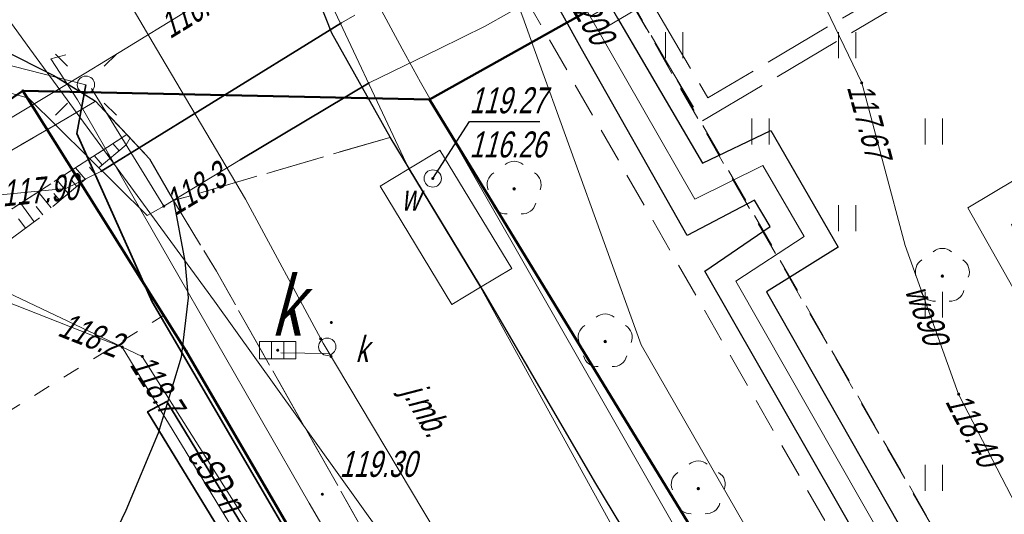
# Model space of a CAD drawing. Extents: x 7463256 to 7464485, y 5957341 to 5958260.
# Tile 194 of 256: x 7464043 to 7464071, y 5957816 to 5957830. Entities that reach past the tile are written whole.
import ezdxf
from ezdxf.enums import TextEntityAlignment as Align

# ---------------------------------------------------------------- set-up
doc = ezdxf.new("R2010")
doc.units = 0
doc.header["$MEASUREMENT"] = 0
for name, pattern in [('1.5_0.5', [2, 1.5, -0.5]), ('218-500', [1, 0.5, -0.5]), ('l219_500', [0]), ('mz1.0_0.5', [1.5, 1, -0.5]), ('mz1.25_0.5', [1.75, 1.25, -0.5]), ('mz2.0_0.5', [2.5, 2, -0.5])]:
    doc.linetypes.add(name, pattern=pattern)
doc.layers.get('0').update_dxf_attribs({"color": 2, "linetype": 'CONTINUOUS', "lineweight": 5})
for name, color, linetype in [('000 Inne (niezydentyfikowane)', 7, 'CONTINUOUS'), ('203-Punkt załamania granicy działki nie stabilizowany', 7, 'CONTINUOUS'), ('218-Granica użytku', 7, 'CONTINUOUS'), ('219-Linia granicy', 7, 'CONTINUOUS'), ('chodnik (powierzchnia)', 7, 'CONTINUOUS'), ('drzewo liściaste (punkt)', 7, 'CONTINUOUS'), ('jezdnia (powierzchnia)', 7, 'CONTINUOUS'), ('jezdnia (powierzchnia)-Atr17', 7, 'CONTINUOUS'), ('kanał ciepłowniczy (linia)', 7, 'CONTINUOUS'), ('komora podziemna - przewód wodociągowy (powierzchnia)', 7, 'CONTINUOUS'), ('kratka ściekowa (punkt)', 7, 'CONTINUOUS'), ('kratka ściekowa (punkt)-Atr17', 7, 'CONTINUOUS'), ('krawężnik (linia)', 7, 'CONTINUOUS'), ('latarnia na słupie lub maszcie (punkt)', 7, 'CONTINUOUS'), ('przewód ciepłowniczy (linia)', 7, 'CONTINUOUS'), ('przewód ciepłowniczy (linia)-Atr1', 7, 'CONTINUOUS'), ('przewód ciepłowniczy - projektowany lub w budowie (linia) - ob. projektowany', 7, 'CONTINUOUS'), ('przewód elektroenergetyczny (linia)', 7, 'CONTINUOUS'), ('przewód elektroenergetyczny (linia)-Atr1', 7, 'CONTINUOUS'), ('przewód gazowy (linia)', 7, 'CONTINUOUS'), ('przewód kanalizacyjny (linia)', 7, 'CONTINUOUS'), ('przewód wodociągowy (linia)', 7, 'CONTINUOUS'), ('przewód wodociągowy (linia)-Atr1', 7, 'CONTINUOUS'), ('punkt o określonej wysokości (sieć elektroenergetyczna)', 7, 'CONTINUOUS'), ('punkt o określonej wysokości (sieć elektroenergetyczna)-Atr2', 7, 'CONTINUOUS'), ('punkt o określonej wysokości (sieć gazowa)-Atr2', 7, 'CONTINUOUS'), ('punkt o określonej wysokości (sieć kanalizacyjna)', 7, 'CONTINUOUS'), ('punkt o określonej wysokości (sieć wodociągowa)', 7, 'CONTINUOUS'), ('punkt o określonej wysokości (sieć wodociągowa)-Atr2', 7, 'CONTINUOUS'), ('punkt o określonej wysokości (sieć wodociągowa)-Atr3', 7, 'CONTINUOUS'), ('punkt wysokościowy sztuczny', 7, 'CONTINUOUS'), ('punkt wysokościowy sztuczny-Atr2', 7, 'CONTINUOUS'), ('rura ochronna - przewód elektroenergetyczny (linia)', 7, 'CONTINUOUS'), ('rura ochronna - przewód gazowy (linia)', 7, 'CONTINUOUS'), ('skarpa nieumocniona (powierzchnia)', 7, 'CONTINUOUS'), ('studzienka okrągła - przewód kanalizacyjny (punkt)', 7, 'CONTINUOUS'), ('studzienka okrągła - przewód kanalizacyjny (punkt)-Atr17', 7, 'CONTINUOUS'), ('słup (punkt)', 7, 'CONTINUOUS'), ('trawnik (powierzchnia)', 7, 'CONTINUOUS'), ('trawnik (powierzchnia) - symbol', 7, 'CONTINUOUS'), ('właz okrągły - siec wodociągowa (punkt)', 7, 'CONTINUOUS'), ('właz okrągły - siec wodociągowa (punkt)-Atr17', 7, 'CONTINUOUS')]:
    doc.layers.add(name, color=color, linetype=linetype)
doc.styles.get("Standard").update_dxf_attribs({"font": 'txt', "width": 0.75})

# ---------------------------------------------------------------- blocks, each defined once
blk = doc.blocks.new('SM011')
at = {"color": 0, "linetype": 'Continuous', "lineweight": 13}
for p, q in [((-0.53, 0.531), (-0.883, 0.884)), ((0.531, 0.531), (0.884, 0.884)), ((-0.53, -0.53), (-0.883, -0.883)), ((0.531, -0.53), (0.884, -0.883))]:
    blk.add_line(p, q, dxfattribs=at)
blk = doc.blocks.new('SM04')
at = {"color": 0, "linetype": 'Continuous', "lineweight": 13}
blk.add_circle((0, 0), 0.25, dxfattribs=at)
blk = doc.blocks.new('PW01')
at = {"linetype": 'Continuous', "lineweight": 13}
h = blk.add_hatch(color=0, dxfattribs=at)
edge = h.paths.add_edge_path()
edge.add_arc((0, 0), 0.045, 0, 360)
blk = doc.blocks.new('US05')
at = {"color": 0, "linetype": 'Continuous', "lineweight": 13}
for p, q in [((-0.525, -0.25), (-0.525, 0.25)), ((-0.525, 0.25), (-0.175, 0.25)), ((-0.175, -0.25), (-0.175, 0.25)), ((-0.175, 0.25), (0.175, 0.25)), ((0.175, -0.25), (0.175, 0.25)), ((0.175, 0.25), (0.525, 0.25)), ((0.525, -0.25), (0.525, 0.25)), ((-0.525, -0.25), (-0.175, -0.25)), ((-0.175, -0.25), (0.175, -0.25)), ((0.175, -0.25), (0.525, -0.25))]:
    blk.add_line(p, q, dxfattribs=at)
blk = doc.blocks.new('PW02')
at = {"linetype": 'Continuous', "lineweight": 13}
h = blk.add_hatch(color=0, dxfattribs=at)
edge = h.paths.add_edge_path()
edge.add_arc((0, 0), 0.045, 0, 360)
blk = doc.blocks.new('US15')
at = {"color": 0, "linetype": 'Continuous', "lineweight": 13}
blk.add_circle((0, 0), 0.25, dxfattribs=at)
blk = doc.blocks.new('US22')
at = {"color": 0, "linetype": 'Continuous', "lineweight": 13}
blk.add_circle((0, 0), 0.25, dxfattribs=at)
blk = doc.blocks.new('OP021')
at = {"linetype": 'Continuous', "lineweight": 13}
h = blk.add_hatch(color=0, dxfattribs=at)
edge = h.paths.add_edge_path()
edge.add_arc((0, 0), 0.05, 0, 360)
at = {"color": 0, "linetype": 'Continuous', "lineweight": 13}
for centre, start, end in [((0, 0.4), 49.272, 130.728), ((-0.38, 0.124), 121.308, 202.548), ((0.38, 0.124), 337.452, 58.692), ((-0.235, -0.324), 193.221, 274.871), ((0.235, -0.324), 265.129, 346.779)]:
    blk.add_arc(centre, 0.4, start, end, dxfattribs=at)
blk = doc.blocks.new('TU04')
at = {"color": 0, "linetype": 'Continuous', "lineweight": 13}
for p, q in [((0, 0), (0, 0.75)), ((0.5, 0), (0.5, 0.75))]:
    blk.add_line(p, q, dxfattribs=at)
blk = doc.blocks.new('203')
at = {"linetype": 'Continuous', "lineweight": 0}
h = blk.add_hatch(color=0, dxfattribs=at)
edge = h.paths.add_edge_path()
edge.add_arc((0, 0), 0.045, 0, 360)

msp = doc.modelspace()

# ---------------------------------------------------------------- linework, layer by layer
at = {"layer": '000 Inne (niezydentyfikowane)', "color": 7, "linetype": 'Continuous', "lineweight": 13}
for p, q in [((7464045.49, 5957826.09), (7464045.31, 5957826.3)), ((7464045, 5957825.68), (7464044.77, 5957825.95)), ((7464045.24, 5957825.88), (7464045.14, 5957826)), ((7464044.51, 5957825.27), (7464044.23, 5957825.6)), ((7464044.75, 5957825.47), (7464044.63, 5957825.62)), ((7464044.02, 5957824.86), (7464043.69, 5957825.25)), ((7464044.27, 5957825.06), (7464044.11, 5957825.24)), ((7464043.53, 5957824.44), (7464043.15, 5957824.9)), ((7464043.78, 5957824.65), (7464043.6, 5957824.86)), ((7464043.04, 5957824.04), (7464042.65, 5957824.57)), ((7464043.29, 5957824.24), (7464043.09, 5957824.48)), ((7464042.79, 5957823.85), (7464042.58, 5957824.12))]:
    msp.add_line(p, q, dxfattribs=at)
at = {"layer": '218-Granica użytku', "color": 3, "linetype": '218-500', "lineweight": 18, "flags": 128}
for points in [[(7464054.46, 5957827.57), (7464063.22, 5957832.48)], [(7464046.78, 5957821.34), (7464042.71, 5957827.82)], [(7464042.71, 5957827.82), (7464054.46, 5957827.57)], [(7464054.46, 5957827.57), (7464069.158, 5957803.507)], [(7463981.85, 5957781.09), (7464046.78, 5957821.34)], [(7464047.43, 5957820.3), (7464046.78, 5957821.34)], [(7464053.37, 5957810.1), (7464047.43, 5957820.3)]]:
    msp.add_lwpolyline(points, dxfattribs=at)
at = {"layer": '219-Linia granicy', "color": 3, "linetype": 'l219_500', "lineweight": 50, "flags": 128}
for points in [[(7464063.22, 5957832.48), (7464054.46, 5957827.57)], [(7464042.71, 5957827.82), (7464008.73, 5957804.77)], [(7464054.46, 5957827.57), (7464042.71, 5957827.82)], [(7464047.43, 5957820.3), (7464042.71, 5957827.82)], [(7464069.158, 5957803.507), (7464054.46, 5957827.57)], [(7464053.37, 5957810.1), (7464047.43, 5957820.3)]]:
    msp.add_lwpolyline(points, dxfattribs=at)
at = {"layer": 'chodnik (powierzchnia)', "color": 7, "linetype": 'mz1.0_0.5', "lineweight": 18, "flags": 128}
for points in [[(7464071.843, 5957804.998), (7464056.53, 5957831.72), (7464056.52, 5957831.71), (7464055.36, 5957831.07), (7464053.35, 5957832.19), (7464052.15, 5957831.46), (7464051.31, 5957830.32), (7464051.05, 5957832.31), (7464051.31, 5957834.34), (7464051.91, 5957836.3), (7464052.69, 5957837.84), (7464053.84, 5957839.49), (7464055.2, 5957840.55), (7464064.71, 5957846.22), (7464066.91, 5957845.13), (7464101.18, 5957865.43), (7464132.33, 5957880.81), (7464161.85, 5957898.17), (7464162.66, 5957902.28), (7464161.93, 5957903.53), (7464164.51, 5957905.04), (7464165.37, 5957905.54), (7464166.99, 5957905.71), (7464168.49, 5957905.5), (7464170.43, 5957904.71), (7464172.05, 5957903.56), (7464173.53, 5957901.81), (7464174.83, 5957899.71), (7464177.01, 5957896.13), (7464173.1, 5957893.7), (7464177.49, 5957886.53), (7464187.04, 5957870.58), (7464187.775, 5957869.352)], [(7464186.364, 5957868.569), (7464185.74, 5957869.61), (7464176.74, 5957884.54), (7464171.68, 5957893.03), (7464170.04, 5957895.68), (7464168.92, 5957897.57), (7464134.26, 5957877.24), (7464103.83, 5957862.17), (7464100.38, 5957857.6), (7464058.74, 5957833.06), (7464074.13, 5957806.267)]]:
    msp.add_lwpolyline(points, dxfattribs=at)
msp.add_lwpolyline([(7464044.81, 5957827.52), (7463993.27, 5957797.42), (7463967.7, 5957782.68), (7463966.96, 5957782.3), (7463925.12, 5957757.84), (7463915.69, 5957753.07), (7463914.83, 5957754.63), (7463914.43, 5957756.26), (7463923.36, 5957761.47), (7463965, 5957785.93), (7463991.54, 5957801.2), (7464040.11, 5957829.49), (7464042.09, 5957829.03), (7464043.6, 5957828.27)], close=True, dxfattribs=at)
at = {"layer": 'jezdnia (powierzchnia)', "color": 7, "linetype": '1.5_0.5', "lineweight": 18, "flags": 128}
msp.add_lwpolyline([(7464435.78, 5957969.39), (7464432.43, 5957972.86), (7464429.42, 5957974.41), (7464426.04, 5957975.11), (7464423.57, 5957975.29), (7464415.47, 5957975.65), (7464371.24, 5957977.61), (7464365.3, 5957977.72), (7464358.84, 5957977.54), (7464346.65, 5957976.28), (7464334.12, 5957974.86), (7464314.08, 5957972.37), (7464311.27, 5957971.79), (7464308.65, 5957970.79), (7464306.54, 5957969.49), (7464304.63, 5957967.74), (7464302.38, 5957964.84), (7464301.74, 5957963.57), (7464301.19, 5957962.16), (7464300.69, 5957960.13), (7464300.42, 5957957.35), (7464300.44, 5957956.63), (7464301.34, 5957947.07), (7464297.39, 5957932.65), (7464296.35, 5957938.67), (7464295.41, 5957944.67), (7464295.17, 5957946.64), (7464294.07, 5957955.56), (7464293.61, 5957956.95), (7464292.71, 5957958.8), (7464291.04, 5957961.16), (7464288.7, 5957963.43), (7464286.48, 5957964.87), (7464282.67, 5957966.24), (7464279.68, 5957966.6), (7464275.55, 5957966.1), (7464272.53, 5957965.24), (7464268.15, 5957963.7), (7464261.6, 5957961.09), (7464256.13, 5957958.63), (7464254.19, 5957957.73), (7464203.13, 5957927.95), (7464201.44, 5957926.95), (7464180.61, 5957914.62), (7464165.37, 5957905.54), (7464161.93, 5957903.53), (7464100.25, 5957867.28), (7464064.71, 5957846.22), (7464055.2, 5957840.55), (7464053.84, 5957839.49), (7464052.69, 5957837.84), (7464051.91, 5957836.3), (7464051.31, 5957834.34), (7464051.05, 5957832.31), (7464051.31, 5957830.32), (7464051.63, 5957829.49), (7464053.32, 5957826.48), (7464047.06, 5957824.65), (7464046.37, 5957825.86), (7464044.81, 5957827.52), (7464043.6, 5957828.27), (7464042.09, 5957829.03), (7464040.11, 5957829.49), (7464038.12, 5957829.49), (7464036.05, 5957829.05), (7464034.47, 5957828.33), (7463990.77, 5957802.57), (7463984.67, 5957799.1), (7463963.97, 5957788.11), (7463953.9, 5957782.45), (7463916.77, 5957760.61), (7463915.43, 5957759.41), (7463915.19, 5957759.06), (7463914.98, 5957758.7), (7463914.81, 5957758.32), (7463914.66, 5957757.92), (7463914.55, 5957757.51), (7463914.48, 5957757.1), (7463914.44, 5957756.68), (7463914.43, 5957756.26), (7463914.83, 5957754.63), (7463915.69, 5957753.07), (7463915.97, 5957752.41), (7463916.13, 5957752.13), (7463917.59, 5957749.55), (7463915.13, 5957748.12), (7463913.12, 5957750.74), (7463911.87, 5957752.81), (7463910.63, 5957754.01), (7463910.25, 5957754.23), (7463909.85, 5957754.42), (7463909.44, 5957754.57), (7463909.02, 5957754.68), (7463908.58, 5957754.76), (7463908.15, 5957754.79), (7463907.71, 5957754.78), (7463907.27, 5957754.73), (7463905.57, 5957754.08), (7463866.26, 5957731.41), (7463858.61, 5957727.02), (7463857.72, 5957725.98), (7463855.16, 5957717.14), (7463854.76, 5957719.2), (7463853.89, 5957720.78), (7463852.79, 5957721.69), (7463851.14, 5957722.42), (7463850.42, 5957722.32), (7463846.1, 5957719.79), (7463840.56, 5957716.65), (7463836.11, 5957713.89), (7463831.61, 5957710.47), (7463828.31, 5957707.66), (7463822.22, 5957701.89), (7463817.3, 5957696.82), (7463812.7, 5957691.61), (7463812.45, 5957691.34), (7463806.98, 5957684.37), (7463803.64, 5957679.75), (7463801.45, 5957676.28), (7463793.55, 5957663.48), (7463792.86, 5957661.7), (7463792.97, 5957659.75), (7463793.77, 5957657.97), (7463795.13, 5957656.54), (7463794.29, 5957652.43), (7463792.69, 5957652.63), (7463790.95, 5957652.54), (7463789.5, 5957652.32), (7463787.98, 5957651.93), (7463786.22, 5957650.98), (7463785.18, 5957649.81), (7463783.63, 5957647.28), (7463741.4, 5957578.12), (7463740.09, 5957575.93), (7463739.68, 5957574.67), (7463739.8, 5957572.76), (7463740.25, 5957571.39), (7463740.85, 5957570.49), (7463741.87, 5957569.43), (7463743.26, 5957568.37), (7463741.42, 5957565.08), (7463740.12, 5957565.67), (7463738.77, 5957566.02), (7463737.29, 5957566.06), (7463735.98, 5957565.85), (7463734.34, 5957565.14), (7463733.02, 5957564.22), (7463732.29, 5957563.18), (7463701.08, 5957512.16), (7463700.31, 5957510.77), (7463700.32, 5957510.77), (7463696.94, 5957505.36), (7463687.39, 5957489.52), (7463687.14, 5957489.11), (7463686.89, 5957488.7), (7463686.65, 5957488.29), (7463686.42, 5957487.87), (7463686.19, 5957487.45), (7463685.97, 5957487.02), (7463685.76, 5957486.59), (7463685.55, 5957486.16), (7463685.35, 5957485.73), (7463685.15, 5957485.29), (7463684.96, 5957484.85), (7463684.77, 5957484.4), (7463684.58, 5957483.96), (7463684.39, 5957483.51), (7463684.21, 5957483.06), (7463684.03, 5957482.61), (7463683.85, 5957482.17), (7463683.67, 5957481.72), (7463683.5, 5957481.27), (7463683.32, 5957480.81), (7463683.15, 5957480.36), (7463682.98, 5957479.91), (7463682.81, 5957479.45), (7463682.65, 5957479), (7463682.49, 5957478.54), (7463682.32, 5957478.08), (7463682.17, 5957477.62), (7463682.01, 5957477.15), (7463681.86, 5957476.69), (7463681.71, 5957476.22), (7463681.56, 5957475.76), (7463681.41, 5957475.29), (7463681.27, 5957474.82), (7463681.13, 5957474.35), (7463681, 5957473.88), (7463680.87, 5957473.41), (7463680.74, 5957472.94), (7463680.61, 5957472.47), (7463680.48, 5957471.99), (7463680.36, 5957471.52), (7463680.25, 5957471.05), (7463680.13, 5957470.57), (7463680.02, 5957470.09), (7463679.91, 5957469.61), (7463679.81, 5957469.12), (7463679.71, 5957468.64), (7463679.61, 5957468.16), (7463679.52, 5957467.67), (7463679.42, 5957467.19), (7463679.33, 5957466.7), (7463679.25, 5957466.22), (7463679.16, 5957465.73), (7463679.08, 5957465.25), (7463679, 5957464.76), (7463678.93, 5957464.27), (7463678.85, 5957463.78), (7463678.78, 5957463.28), (7463678.72, 5957462.79), (7463678.65, 5957462.3), (7463678.59, 5957461.81), (7463678.53, 5957461.31), (7463678.47, 5957460.82), (7463678.42, 5957460.33), (7463678.36, 5957459.83), (7463678.31, 5957459.34), (7463678.26, 5957458.84), (7463678.22, 5957458.35), (7463678.17, 5957457.85), (7463678.13, 5957457.36), (7463678.09, 5957456.86), (7463678.05, 5957456.37), (7463678.02, 5957455.87), (7463677.99, 5957455.41), (7463677.96, 5957454.94), (7463677.93, 5957454.48), (7463677.91, 5957454.01), (7463677.89, 5957453.55), (7463677.87, 5957453.08), (7463677.86, 5957452.62), (7463677.85, 5957452.15), (7463677.84, 5957451.69), (7463677.84, 5957451.22), (7463677.84, 5957450.76), (7463677.85, 5957450.29), (7463677.86, 5957449.83), (7463677.87, 5957449.36), (7463670.59, 5957467.12), (7463670.68, 5957467.58), (7463670.78, 5957468.04), (7463670.89, 5957468.5), (7463670.99, 5957468.96), (7463671.11, 5957469.42), (7463671.22, 5957469.87), (7463671.34, 5957470.33), (7463671.46, 5957470.78), (7463671.59, 5957471.24), (7463671.72, 5957471.69), (7463671.86, 5957472.14), (7463672, 5957472.59), (7463672.14, 5957473.04), (7463673.46, 5957477.28), (7463673.58, 5957477.76), (7463673.68, 5957478.24), (7463673.77, 5957478.73), (7463673.84, 5957479.22), (7463673.89, 5957479.71), (7463673.93, 5957480.2), (7463673.95, 5957480.7), (7463673.95, 5957481.19), (7463673.93, 5957481.63), (7463673.91, 5957482.08), (7463673.86, 5957482.52), (7463673.81, 5957482.96), (7463673.74, 5957483.4), (7463673.66, 5957483.84), (7463673.57, 5957484.28), (7463673.47, 5957484.71), (7463673.35, 5957485.14), (7463673.2, 5957485.61), (7463673.02, 5957486.08), (7463672.82, 5957486.54), (7463672.6, 5957486.99), (7463672.36, 5957487.42), (7463672.1, 5957487.85), (7463671.82, 5957488.26), (7463671.52, 5957488.66), (7463671.25, 5957489.02), (7463670.95, 5957489.36), (7463670.64, 5957489.68), (7463670.3, 5957489.97), (7463669.95, 5957490.25), (7463669.57, 5957490.5), (7463669.19, 5957490.73), (7463668.78, 5957490.93), (7463668.37, 5957491.1), (7463667.96, 5957491.31), (7463667.54, 5957491.51), (7463667.12, 5957491.7), (7463666.7, 5957491.89), (7463666.27, 5957492.06), (7463665.84, 5957492.23), (7463665.41, 5957492.38), (7463664.97, 5957492.53), (7463642.84, 5957508.24), (7463669.89, 5957497.69), (7463670.31, 5957497.52), (7463670.74, 5957497.36), (7463671.18, 5957497.22), (7463671.62, 5957497.11), (7463672.07, 5957497.01), (7463672.52, 5957496.93), (7463672.97, 5957496.87), (7463673.43, 5957496.83), (7463673.89, 5957496.8), (7463674.34, 5957496.8), (7463674.8, 5957496.82), (7463675.3, 5957496.85), (7463675.79, 5957496.9), (7463676.29, 5957496.96), (7463676.78, 5957497.02), (7463677.27, 5957497.1), (7463677.76, 5957497.19), (7463678.25, 5957497.29), (7463678.74, 5957497.4), (7463679.22, 5957497.52), (7463679.7, 5957497.65), (7463680.18, 5957497.79), (7463680.66, 5957497.94), (7463681.12, 5957498.11), (7463681.59, 5957498.29), (7463682.05, 5957498.49), (7463682.49, 5957498.71), (7463682.94, 5957498.94), (7463683.37, 5957499.19), (7463683.81, 5957499.43), (7463684.24, 5957499.68), (7463684.65, 5957499.96), (7463685.06, 5957500.25), (7463685.45, 5957500.55), (7463685.83, 5957500.88), (7463686.2, 5957501.21), (7463686.55, 5957501.56), (7463686.89, 5957501.93), (7463688.47, 5957503.86), (7463689.58, 5957505.52), (7463695.05, 5957514.51), (7463697.35, 5957517.63), (7463699.52, 5957521.26), (7463701.68, 5957524.9), (7463703.98, 5957528.54), (7463706.45, 5957532.61), (7463709.76, 5957538.71), (7463712.45, 5957543.07), (7463719.87, 5957554.72), (7463722.1, 5957558.36), (7463724.25, 5957562.41), (7463732.9, 5957576.65), (7463767.27, 5957632.9), (7463796.54, 5957680.74), (7463799.31, 5957684.89), (7463802.28, 5957688.92), (7463805.13, 5957692.62), (7463808.07, 5957696.14), (7463812, 5957700.58), (7463813.05, 5957701.59), (7463815.17, 5957703.91), (7463818.63, 5957707.32), (7463821.81, 5957710.38), (7463824, 5957712.35), (7463825.06, 5957713.31), (7463827.47, 5957715.22), (7463831.55, 5957718.14), (7463834.51, 5957720.09), (7463871.58, 5957742.02), (7463872.84, 5957742.74), (7463873.73, 5957743.25), (7463884.95, 5957749.82), (7463947.94, 5957787.04), (7463958.13, 5957793.13), (7463978.66, 5957805.82), (7463992.86, 5957814.5), (7464021.02, 5957831.03), (7464036.35, 5957840.19), (7464045.52, 5957845.62), (7464072.76, 5957861.89), (7464098.08, 5957876.78), (7464143.2, 5957903.29), (7464143.83, 5957904.35), (7464144.42, 5957906.04), (7464144.87, 5957907.87), (7464144.93, 5957908.37), (7464145, 5957909.96), (7464144.74, 5957911.42), (7464152.37, 5957912.8), (7464152.74, 5957912.55), (7464154.03, 5957911.87), (7464155.59, 5957911.35), (7464156.76, 5957911.33), (7464160.57, 5957913.58), (7464192.28, 5957932.28), (7464213.7, 5957945.07), (7464214.43, 5957945.48), (7464238.65, 5957959.71), (7464249.15, 5957965.6), (7464251.26, 5957966.66), (7464253.69, 5957967.84), (7464257.35, 5957969.46), (7464261.98, 5957971.33), (7464263.31, 5957972), (7464273.13, 5957975.13), (7464277.92, 5957976.24), (7464280.42, 5957977.04), (7464282.71, 5957978.14), (7464285.69, 5957980.47), (7464287.52, 5957982.76), (7464288.9, 5957985.47), (7464289.81, 5957990.22), (7464289.57, 5957993.19), (7464288.87, 5958000.11), (7464295.35, 5958000.29), (7464295.83, 5957995.88), (7464296.53, 5957992.32), (7464297.86, 5957989.04), (7464299.36, 5957986.74), (7464301.71, 5957984.36), (7464305.3, 5957982.36), (7464307.82, 5957981.66), (7464311.17, 5957981.45), (7464364.74, 5957987.95), (7464391.32, 5957991.11), (7464398.1, 5957991.95), (7464414.27, 5957994.02), (7464414.84, 5957994.09), (7464425.44, 5957995.47), (7464427.97, 5957995.83), (7464434.5, 5957997.95), (7464434.9, 5957998.22), (7464435.3, 5957998.5), (7464435.68, 5957998.8), (7464436.05, 5957999.11), (7464436.4, 5957999.44), (7464436.74, 5957999.78), (7464437.07, 5958000.13), (7464437.39, 5958000.5), (7464437.69, 5958000.88), (7464437.97, 5958001.27), (7464438.24, 5958001.67), (7464438.49, 5958002.08), (7464438.73, 5958002.5), (7464438.95, 5958002.94), (7464439.15, 5958003.37), (7464439.33, 5958003.82), (7464439.5, 5958004.28), (7464439.65, 5958004.74), (7464439.78, 5958005.2), (7464439.89, 5958005.67), (7464439.98, 5958006.15), (7464440.05, 5958006.62), (7464440.11, 5958007.1), (7464440.14, 5958007.59), (7464440.16, 5958008.07), (7464437.87, 5957962.55), (7464436.62, 5957968.02)], close=True, dxfattribs=at)
for points in [[(7464067.62, 5957802.653), (7464059.23, 5957816.53), (7464056.09, 5957821.91), (7464053.32, 5957826.48), (7464047.06, 5957824.65), (7464048.3, 5957822.61), (7464054.03, 5957812.49), (7464056.36, 5957808.62), (7464061.868, 5957799.46)], [(7464047.004, 5957791.209), (7464047.17, 5957791.96), (7464047.17, 5957792.94), (7464047.06, 5957793.97), (7464044.5, 5957801.69), (7464042.93, 5957806.11), (7464042.75, 5957807.16), (7464042.86, 5957808.67), (7464043.28, 5957810.43), (7464043.79, 5957811.74), (7464045.68, 5957815.7), (7464046.62, 5957817.93), (7464047.28, 5957820.13), (7464047.48, 5957821.84), (7464047.39, 5957822.9), (7464047.06, 5957824.65)], [(7464047.06, 5957824.65), (7464048.3, 5957822.61), (7464054.03, 5957812.49), (7464056.36, 5957808.62), (7464055, 5957809.67), (7464053.75, 5957810.09), (7464052.06, 5957810.04), (7464050.39, 5957809.02), (7464049.53, 5957807.65), (7464049.08, 5957805.91), (7464049.31, 5957804.91), (7464052.73, 5957796.58), (7464053.406, 5957794.763)]]:
    msp.add_lwpolyline(points, dxfattribs=at)
at = {"layer": 'kanał ciepłowniczy (linia)', "color": 212, "linetype": 'Continuous', "lineweight": 25, "flags": 128}
msp.add_lwpolyline([(7464072.34, 5957805.273), (7464062.41, 5957822.61), (7464064.3, 5957823.9), (7464063.84, 5957824.66), (7464061.9, 5957823.64), (7464058.85, 5957829.04), (7464058.31, 5957830.01), (7464053.82, 5957837.87), (7464055.5, 5957837.58), (7464059.89, 5957829.92), (7464060.41, 5957829.04), (7464062.34, 5957825.73), (7464064.32, 5957826.68), (7464066.26, 5957823.31), (7464064.19, 5957822.02), (7464072.55, 5957807.33), (7464073.387, 5957805.855)], dxfattribs=at)
at = {"layer": 'komora podziemna - przewód wodociągowy (powierzchnia)', "color": 5, "linetype": 'Continuous', "lineweight": 18, "flags": 128}
msp.add_lwpolyline([(7464053.03, 5957825.07), (7464053.86, 5957825.57), (7464054.75, 5957826.11), (7464056.83, 5957822.69), (7464055.93, 5957822.15), (7464055.1, 5957821.65)], close=True, dxfattribs=at)
at = {"layer": 'krawężnik (linia)', "color": 7, "linetype": 'Continuous', "lineweight": 25, "flags": 128}
for points in [[(7464053.32, 5957826.48), (7464051.63, 5957829.49), (7464051.31, 5957830.32), (7464051.05, 5957832.31), (7464051.31, 5957834.34), (7464051.91, 5957836.3), (7464052.69, 5957837.84), (7464053.84, 5957839.49), (7464055.2, 5957840.55), (7464064.71, 5957846.22), (7464100.25, 5957867.28), (7464161.93, 5957903.53), (7464165.37, 5957905.54)], [(7463916.77, 5957760.61), (7463953.9, 5957782.45), (7463963.97, 5957788.11), (7463984.67, 5957799.1), (7463990.77, 5957802.57), (7464034.47, 5957828.33), (7464036.05, 5957829.05), (7464038.12, 5957829.49), (7464040.11, 5957829.49), (7464042.09, 5957829.03), (7464043.6, 5957828.27), (7464044.81, 5957827.52), (7464046.37, 5957825.86), (7464047.06, 5957824.65)], [(7464067.62, 5957802.653), (7464059.23, 5957816.53), (7464056.09, 5957821.91), (7464053.32, 5957826.48)], [(7464047.06, 5957824.65), (7464047.39, 5957822.9), (7464047.48, 5957821.84), (7464047.28, 5957820.13), (7464046.62, 5957817.93), (7464045.68, 5957815.7), (7464043.79, 5957811.74), (7464043.28, 5957810.43), (7464042.86, 5957808.67), (7464042.75, 5957807.16), (7464042.93, 5957806.11), (7464044.5, 5957801.69), (7464047.06, 5957793.97), (7464047.17, 5957792.94), (7464047.17, 5957791.96), (7464047.004, 5957791.209)]]:
    msp.add_lwpolyline(points, dxfattribs=at)
at = {"layer": 'przewód ciepłowniczy (linia)', "color": 212, "linetype": 'Continuous', "lineweight": 18, "flags": 128}
msp.add_lwpolyline([(7464072.867, 5957805.566), (7464072.09, 5957806.93), (7464063.3, 5957822.32), (7464065.28, 5957823.61), (7464064.08, 5957825.67), (7464062.12, 5957824.69), (7464059.1, 5957829.97), (7464054.66, 5957837.73)], dxfattribs=at)
at = {"layer": 'przewód ciepłowniczy - projektowany lub w budowie (linia) - ob. projektowany', "color": 212, "linetype": 'mz2.0_0.5', "lineweight": 18, "flags": 128}
for points in [[(7464059.1, 5957829.97), (7464060.59, 5957830.85), (7464062.5, 5957827.62), (7464088.57, 5957843.07), (7464087.35, 5957845.13), (7464139.61, 5957876.09), (7464141.78, 5957872.43), (7464168.57, 5957888.3), (7464181.601, 5957865.926)], [(7464059.35, 5957829.54), (7464060.41, 5957830.16), (7464062.32, 5957826.94), (7464089.25, 5957842.89), (7464088.03, 5957844.95), (7464139.44, 5957875.41), (7464141.61, 5957871.74), (7464168.46, 5957887.65), (7464181.192, 5957865.698)]]:
    msp.add_lwpolyline(points, dxfattribs=at)
at = {"layer": 'przewód elektroenergetyczny (linia)', "color": 1, "linetype": 'Continuous', "lineweight": 18, "flags": 128}
for points in [[(7464044.69, 5957827.89), (7464046.78, 5957824.49), (7464048.99, 5957825.83), (7464052.71, 5957828.05), (7464054.73, 5957829.04), (7464056.06, 5957829.69), (7464058.11, 5957830.86), (7464054.18, 5957838.29), (7464057.79, 5957840.29), (7464066.41, 5957845.11), (7464080.99, 5957853.34), (7464103.45, 5957866.49), (7464110.17, 5957869.82), (7464119.88, 5957875.5), (7464123.16, 5957878.08), (7464133.21, 5957883.59), (7464135.07, 5957883.36), (7464137.73, 5957884.98), (7464140.7, 5957887.95), (7464154.84, 5957895.92), (7464157.97, 5957897.8)], [(7464070.066, 5957804.011), (7464067.58, 5957808.28), (7464060.57, 5957820.48), (7464057.48, 5957829.04), (7464057.15, 5957829.95), (7464053.92, 5957838.4), (7464062.03, 5957843.45), (7464074.25, 5957851.14), (7464076.35, 5957852.77), (7464096.36, 5957864.25), (7464124.74, 5957881.06)], [(7464078.811, 5957808.865), (7464070.01, 5957824.44), (7464086.36, 5957834.22), (7464117.16, 5957852.69), (7464145.93, 5957869.92), (7464160.74, 5957878.68), (7464162.97, 5957878.93), (7464167.41, 5957876.97), (7464169.87, 5957874.37), (7464176.499, 5957863.093)], [(7463943.01, 5957775.26), (7463947.88, 5957778.12), (7463971.4, 5957791.25), (7463980.82, 5957796.36), (7463989.92, 5957801.57), (7464004.14, 5957809.76), (7464012.75, 5957814.86), (7464034.38, 5957827.98), (7464040.79, 5957828.95), (7464044.53, 5957828)], [(7464060.31, 5957799.95), (7464050.98, 5957815.91), (7464044.29, 5957827.56), (7464043.52, 5957828.75), (7464043.95, 5957828.86)], [(7463932.6, 5957767.49), (7463946.45, 5957775.24), (7463957.63, 5957782.08), (7463968.04, 5957788.01), (7463976.35, 5957791.61), (7463999.57, 5957804.7), (7464002.51, 5957805.71), (7464012.82, 5957812.46), (7464013.13, 5957814.17), (7464016.98, 5957816.36), (7464020.03, 5957818.14), (7464024.48, 5957820.84), (7464030.38, 5957824.61), (7464036.62, 5957828.28), (7464040.33, 5957828.32), (7464042.87, 5957827.61), (7464046.3, 5957824.22)], [(7464044.53, 5957828), (7464044.27, 5957826.59), (7464046.44, 5957821.73), (7464053.6, 5957809.48), (7464060.05, 5957799.9), (7464060.85, 5957800.24)], [(7464059.164, 5957797.959), (7464053.35, 5957807.67), (7464045.58, 5957820.42), (7464037.86, 5957823.45), (7464032.01, 5957825.29), (7464030.64, 5957825.34), (7464018.64, 5957818.03), (7464005.46, 5957810.01), (7463997.83, 5957805.4), (7463989.24, 5957800.74), (7463982.53, 5957797.14), (7463964.85, 5957787.35), (7463952.9, 5957780.74), (7463943.52, 5957775.23)], [(7464046.3, 5957824.22), (7464046.78, 5957824.49)], [(7463902.38, 5957748.1), (7463907.55, 5957751.24), (7463910.89, 5957752.88), (7463920.59, 5957758.37), (7463929.29, 5957763.36), (7463955.47, 5957778.79), (7463972.29, 5957788.41), (7463974.56, 5957789.59), (7463977.88, 5957791.49), (7464001.3, 5957804.74), (7464022.63, 5957817.64), (7464033.15, 5957824.06), (7464033.75, 5957824.33), (7464034.55, 5957824.34), (7464038.73, 5957823.14), (7464042.08, 5957822.08), (7464046.16, 5957820.15), (7464052.82, 5957809.59), (7464056.52, 5957803.41), (7464059.45, 5957798.24), (7464059.505, 5957798.149)]]:
    msp.add_lwpolyline(points, dxfattribs=at)
at = {"layer": 'przewód gazowy (linia)', "color": 40, "linetype": 'Continuous', "lineweight": 18, "flags": 128}
for points in [[(7464052.94, 5957830.37), (7464053.67, 5957829.04), (7464054.2, 5957828.07), (7464064.27, 5957810.45), (7464068.512, 5957803.148)], [(7463913.41, 5957745.94), (7463913.4, 5957745.97), (7463911.35, 5957749.52), (7463910.92, 5957750.29), (7463911.27, 5957750.5), (7463916.47, 5957753.7), (7463919.23, 5957755.37), (7463925.69, 5957759.08), (7463926.77, 5957759.74), (7463946.89, 5957771.3), (7463970.03, 5957784.62), (7463971.41, 5957783.17), (7463991.35, 5957794.53), (7464012.61, 5957806.95), (7464027.2, 5957815.6), (7464032.23, 5957818.93), (7464041.75, 5957824.64), (7464042.05, 5957824.82), (7464043.95, 5957825), (7464044.96, 5957825.49), (7464050.7, 5957829.04), (7464051.91, 5957829.79), (7464052.3, 5957830.01)]]:
    msp.add_lwpolyline(points, dxfattribs=at)
at = {"layer": 'przewód kanalizacyjny (linia)', "color": 34, "linetype": 'Continuous', "lineweight": 18, "flags": 128}
for points in [[(7464041.87, 5957830.47), (7464042.91, 5957829.04)], [(7464045.8, 5957830.35), (7464046.57, 5957829.04)], [(7464042.91, 5957829.04), (7464048.24, 5957821.75), (7464054.21, 5957813.41), (7464058.21, 5957808.08), (7464061.61, 5957803.3), (7464063.429, 5957800.327)], [(7464046.57, 5957829.04), (7464049.14, 5957824.69), (7464051.38, 5957820.53), (7464057.91, 5957809.59), (7464061.66, 5957803.55), (7464063.641, 5957800.444)], [(7464051.55, 5957820.23), (7464050.16, 5957820.25)]]:
    msp.add_lwpolyline(points, dxfattribs=at)
at = {"layer": 'przewód wodociągowy (linia)', "color": 5, "linetype": 'Continuous', "lineweight": 18, "flags": 128}
for points in [[(7463964, 5957781.38), (7463982.36, 5957791.17), (7463989.15, 5957795.07), (7464000.3, 5957801.77), (7464007.29, 5957805.98), (7464024.61, 5957816.24), (7464032.01, 5957820.81), (7464044.53, 5957828.34), (7464045.66, 5957829.04), (7464050.66, 5957832.11), (7464061.41, 5957838.59), (7464065.78, 5957841.23), (7464070.54, 5957843.96)], [(7464076.392, 5957807.522), (7464071.9, 5957814.8), (7464071.82, 5957815.04), (7464069.74, 5957819.06), (7464068.2, 5957823.35), (7464066.94, 5957828.05), (7464064.51, 5957833.12), (7464061.96, 5957838.03), (7464061.57, 5957838.32), (7464061.41, 5957838.59)], [(7464051.27, 5957831.09), (7464053.86, 5957825.57), (7464055.93, 5957822.15), (7464066.894, 5957802.25)]]:
    msp.add_lwpolyline(points, dxfattribs=at)
at = {"layer": 'punkt o określonej wysokości (sieć wodociągowa)-Atr2', "color": 7, "flags": 128}
msp.add_lwpolyline([(7464054.55, 5957825.29), (7464055.61, 5957826.94), (7464057.638, 5957826.94)], dxfattribs=at)
at = {"layer": 'rura ochronna - przewód elektroenergetyczny (linia)', "color": 1, "linetype": 'Continuous', "lineweight": 35, "flags": 128}
for points in [[(7464060.05, 5957799.9), (7464053.6, 5957809.48), (7464046.44, 5957821.73), (7464044.27, 5957826.59), (7464044.53, 5957828)], [(7464048.99, 5957825.83), (7464052.71, 5957828.05)]]:
    msp.add_lwpolyline(points, dxfattribs=at)
msp.add_lwpolyline([(7464051.85, 5957809.48), (7464046.31, 5957818.55), (7464046.87, 5957818.85), (7464052.38, 5957809.8)], close=True, dxfattribs=at)
at = {"layer": 'rura ochronna - przewód gazowy (linia)', "color": 40, "linetype": 'Continuous', "lineweight": 35, "flags": 128}
msp.add_lwpolyline([(7464044.96, 5957825.49), (7464050.7, 5957829.04), (7464051.91, 5957829.79)], dxfattribs=at)
at = {"layer": 'skarpa nieumocniona (powierzchnia)', "color": 7, "linetype": 'mz1.25_0.5', "lineweight": 18, "flags": 128}
msp.add_lwpolyline([(7464045.81, 5957826.46), (7464045.69, 5957826.26), (7464043.15, 5957824.12), (7464029.4, 5957813.91), (7463978.09, 5957783.14), (7463973.97, 5957780.53), (7463967.19, 5957776.7), (7463959.97, 5957773.35), (7463957.11, 5957772.16), (7463962.85, 5957778.1), (7463965.44, 5957780.6), (7463967.86, 5957781.9), (7463968.86, 5957782.44), (7463971.86, 5957784.05), (7463976.07, 5957786.3), (7463980.35, 5957788.6), (7463984.26, 5957790.69), (7463987.93, 5957792.66), (7463990.81, 5957794.2), (7463993.26, 5957795.51), (7463993.43, 5957795.62), (7463996.08, 5957797.2), (7463998.73, 5957798.78), (7464005.82, 5957803.03), (7464008.73, 5957804.77), (7464022.12, 5957812.53), (7464032.77, 5957818.74), (7464042.43, 5957824.43), (7464045.71, 5957826.56)], close=True, dxfattribs=at)
at = {"layer": 'trawnik (powierzchnia)', "color": 7, "linetype": 'mz1.0_0.5', "lineweight": 18, "flags": 128}
for points in [[(7464169.65, 5957895.41), (7464168.12, 5957891.76), (7464182.22, 5957866.27), (7464179.55, 5957864.78), (7464172.78, 5957876.3), (7464168.06, 5957887.22), (7464164.64, 5957892.19), (7464141.63, 5957878.98), (7464138.16, 5957876.83), (7464143.78, 5957877.08), (7464164.8, 5957889.22), (7464166.28, 5957885.9), (7464171.21, 5957875.06), (7464177.93, 5957863.89), (7464175.64, 5957862.62), (7464168.48, 5957874.57), (7464165.4, 5957872.79), (7464165, 5957872.65), (7464164.5, 5957872.74), (7464164.16, 5957873.06), (7464161.28, 5957877.81), (7464107.04, 5957845.37), (7464084.14, 5957831.66), (7464071.27, 5957823.96), (7464078.35, 5957811.88), (7464079.79, 5957809.41), (7464074.13, 5957806.27), (7464058.77, 5957833.07), (7464100.38, 5957857.6), (7464103.83, 5957862.17), (7464134.26, 5957877.24), (7464168.92, 5957897.57)], [(7464045.71, 5957826.56), (7464042.43, 5957824.43), (7464032.77, 5957818.74), (7464022.12, 5957812.53), (7464008.73, 5957804.77), (7464005.82, 5957803.03), (7463993.26, 5957795.51), (7463990.81, 5957794.2), (7463987.93, 5957792.66), (7463984.26, 5957790.69), (7463980.35, 5957788.6), (7463976.07, 5957786.3), (7463971.86, 5957784.05), (7463968.86, 5957782.44), (7463967.86, 5957781.9), (7463965.44, 5957780.6), (7463962.85, 5957778.1), (7463957.11, 5957772.16), (7463940.46, 5957759.41), (7463935.01, 5957760.44), (7463930.89, 5957757.72), (7463926.97, 5957753.4), (7463926.62, 5957751.32), (7463918.15, 5957749.88), (7463917.59, 5957749.55), (7463916.13, 5957752.13), (7463915.97, 5957752.41), (7463915.69, 5957753.07), (7463925.12, 5957757.84), (7463966.96, 5957782.3), (7463967.7, 5957782.68), (7463993.27, 5957797.42), (7464044.81, 5957827.52)]]:
    msp.add_lwpolyline(points, close=True, dxfattribs=at)

# ---------------------------------------------------------------- block references
at = {"layer": '203-Punkt załamania granicy działki nie stabilizowany', "color": 3, "linetype": 'Continuous', "lineweight": 18}
for p in [(7464042.71, 5957827.82), (7464054.46, 5957827.57), (7464047.43, 5957820.3)]:
    msp.add_blockref('203', p, dxfattribs=at)
at = {"layer": 'drzewo liściaste (punkt)', "color": 94, "linetype": 'Continuous', "lineweight": 13}
for p in [(7464056.9, 5957824.99), (7464069.27, 5957822.47), (7464059.53, 5957820.58), (7464062.22, 5957816.33)]:
    msp.add_blockref('OP021', p, dxfattribs=at)
at = {"layer": 'kratka ściekowa (punkt)', "color": 7, "linetype": 'Continuous', "lineweight": 18}
msp.add_blockref('US05', (7464050.07, 5957820.33), dxfattribs=at)
at = {"layer": 'latarnia na słupie lub maszcie (punkt)', "color": 7, "linetype": 'Continuous', "lineweight": 18}
msp.add_blockref('SM011', (7464044.53, 5957828), dxfattribs=at)
at = {"layer": 'punkt o określonej wysokości (sieć elektroenergetyczna)', "color": 1, "linetype": 'Continuous', "lineweight": 13}
for p in [(7464046.78, 5957824.49), (7464045.58, 5957820.42), (7464046.16, 5957820.15)]:
    msp.add_blockref('PW01', p, dxfattribs=at)
at = {"layer": 'punkt o określonej wysokości (sieć kanalizacyjna)', "color": 34, "linetype": 'Continuous', "lineweight": 13}
for p in [(7464051.62, 5957821.13), (7464051.31, 5957820.66), (7464050.07, 5957820.33), (7464051.61, 5957820.15)]:
    msp.add_blockref('PW01', p, dxfattribs=at)
at = {"layer": 'punkt o określonej wysokości (sieć wodociągowa)', "color": 5, "linetype": 'Continuous', "lineweight": 13}
for p in [(7464066.94, 5957828.05), (7464054.55, 5957825.29), (7464069.74, 5957819.06)]:
    msp.add_blockref('PW01', p, dxfattribs=at)
at = {"layer": 'punkt wysokościowy sztuczny', "color": 7, "linetype": 'Continuous', "lineweight": 13}
msp.add_blockref('PW02', (7464051.36, 5957816.17), dxfattribs=at)
at = {"layer": 'studzienka okrągła - przewód kanalizacyjny (punkt)', "color": 34, "linetype": 'Continuous', "lineweight": 18}
msp.add_blockref('US15', (7464051.5, 5957820.43), dxfattribs=at)
at = {"layer": 'słup (punkt)', "color": 7, "linetype": 'Continuous', "lineweight": 18}
msp.add_blockref('SM04', (7464044.53, 5957828), dxfattribs=at)
at = {"layer": 'trawnik (powierzchnia) - symbol', "color": 7, "linetype": 'Continuous', "lineweight": 18}
for p in [(7464061.27, 5957828.77), (7464066.27, 5957828.77), (7464063.77, 5957826.27), (7464068.77, 5957826.27), (7464066.27, 5957823.77), (7464068.77, 5957821.27), (7464068.77, 5957816.27)]:
    msp.add_blockref('TU04', p, dxfattribs=at)
at = {"layer": 'właz okrągły - siec wodociągowa (punkt)', "color": 7, "linetype": 'Continuous', "lineweight": 18}
msp.add_blockref('US22', (7464054.55, 5957825.29), dxfattribs=at)

# ---------------------------------------------------------------- texts
at = {"layer": 'jezdnia (powierzchnia)-Atr17', "color": 7, "oblique": 15, "width": 0.72}
msp.add_text('j.mb.', height=0.75, rotation=-60.481, dxfattribs=at).set_placement((7464053.64, 5957819.12))
at = {"layer": 'kratka ściekowa (punkt)-Atr17', "color": 7, "oblique": 15, "width": 0.722}
msp.add_text('k', height=1.75, dxfattribs=at).set_placement((7464049.89, 5957820.75))
at = {"layer": 'przewód ciepłowniczy (linia)-Atr1', "color": 212, "oblique": 15, "width": 0.72}
msp.add_text('cwD200', height=0.75, rotation=-60.224, dxfattribs=at).set_placement((7464058.21, 5957831.53), align=Align.MIDDLE_LEFT)
at = {"layer": 'przewód elektroenergetyczny (linia)-Atr1', "color": 1, "oblique": 15, "width": 0.72}
msp.add_text('eSD-n', height=0.75, rotation=302.24, dxfattribs=at).set_placement((7464047.43, 5957817.3))
at = {"layer": 'przewód wodociągowy (linia)-Atr1', "color": 5, "oblique": 15, "width": 0.72}
msp.add_text('wo90', height=0.75, rotation=289.75, dxfattribs=at).set_placement((7464068.18, 5957822.05))
at = {"layer": 'punkt o określonej wysokości (sieć elektroenergetyczna)-Atr2', "color": 1, "oblique": 15, "width": 0.72}
for s, rotation, p in [('118.3', 31.2, (7464047.11, 5957824.2)), ('118.2', 338.55, (7464043.68, 5957820.76)), ('118.7', 302.24, (7464045.78, 5957819.91))]:
    msp.add_text(s, height=0.75, rotation=rotation, dxfattribs=at).set_placement(p)
at = {"layer": 'punkt o określonej wysokości (sieć gazowa)-Atr2', "color": 40, "oblique": 15, "width": 0.72}
msp.add_text('117.90', height=0.75, rotation=5.41, dxfattribs=at).set_placement((7464042.13, 5957824.48))
at = {"layer": 'punkt o określonej wysokości (sieć wodociągowa)-Atr2', "color": 5, "oblique": 15, "width": 0.72}
for s, rotation, p in [('116.50', 31.55, (7464046.96, 5957829.31)), ('117.67', 285.01, (7464066.51, 5957827.93)), ('118.40', 297.36, (7464069.34, 5957818.85))]:
    msp.add_text(s, height=0.75, rotation=rotation, dxfattribs=at).set_placement(p)
msp.add_text('119.27', height=0.75, dxfattribs=at).set_placement((7464055.61, 5957826.948), align=Align.BOTTOM_LEFT)
at = {"layer": 'punkt o określonej wysokości (sieć wodociągowa)-Atr3', "color": 5, "oblique": 15, "width": 0.72}
msp.add_text('116.26', height=0.75, dxfattribs=at).set_placement((7464055.61, 5957825.673), align=Align.BOTTOM_LEFT)
at = {"layer": 'punkt wysokościowy sztuczny-Atr2', "color": 7, "oblique": 15, "width": 0.72}
msp.add_text('119.30', height=0.75, dxfattribs=at).set_placement((7464051.86, 5957816.67))
at = {"layer": 'studzienka okrągła - przewód kanalizacyjny (punkt)-Atr17', "color": 34, "oblique": 15, "width": 0.72}
msp.add_text('k', height=0.75, dxfattribs=at).set_placement((7464052.32, 5957819.99))
at = {"layer": 'właz okrągły - siec wodociągowa (punkt)-Atr17', "color": 7, "oblique": 15, "width": 0.72}
msp.add_text('w', height=0.75, dxfattribs=at).set_placement((7464054.16, 5957825.11), align=Align.TOP_RIGHT)

doc.saveas('drawing.dxf')
